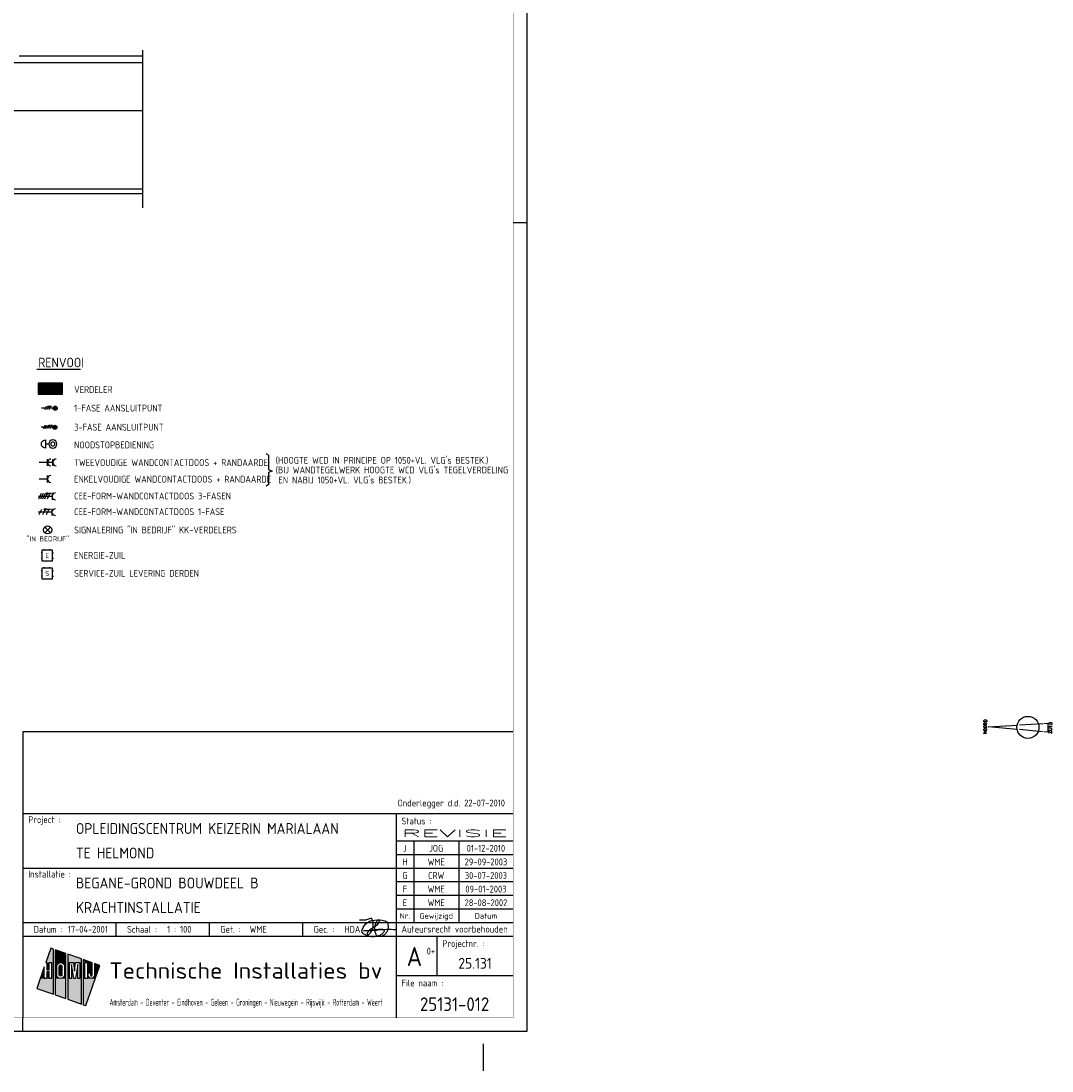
# Model space of a CAD drawing. Header units: millimetres. Extents: x 90707 to 259985, y -1262 to 84291.
# Tile 59 of 75: x 222141 to 259985, y -1262 to 37290. Entities that reach past the tile are written whole.
import ezdxf
from ezdxf.enums import TextEntityAlignment as Align

# ---------------------------------------------------------------- set-up
doc = ezdxf.new("R2010")
doc.units = ezdxf.units.MM
doc.header["$LTSCALE"] = 100
doc.layers.get('0').update_dxf_attribs({"linetype": 'CONTINUOUS'})
for name, color, linetype in [('00KAD025', 2, 'CONTINUOUS'), ('02-61-25-lijn025', 10, 'CONTINUOUS'), ('02-61-50-lijn050', 90, 'CONTINUOUS'), ('0B_ATTRIB', 2, 'CONTINUOUS'), ('AL$1----_ALGEMEEN', 7, 'CONTINUOUS'), ('AL$5----_NOORDPIJL', 7, 'CONTINUOUS'), ('BOUW', 8, 'CONTINUOUS'), ('EB6331--_ATTRIB', 2, 'CONTINUOUS'), ('EB6721--_ATTRIB', 2, 'CONTINUOUS'), ('EL62203-_KRACHT-WCD230', 3, 'CONTINUOUS'), ('EL62204-_KRACHT-ASP230', 3, 'CONTINUOUS'), ('EL62205-_KRACHT-KAST', 3, 'CONTINUOUS'), ('EL62208-_KRACHT-WCD400', 3, 'CONTINUOUS'), ('EL62209-_KRACHT-ASP400', 3, 'CONTINUOUS'), ('EL63103-_LICHT-WCD230V', 3, 'CONTINUOUS'), ('EL6331--_BELET230V', 3, 'CONTINUOUS'), ('EL6441--_DATACOM', 3, 'CONTINUOUS'), ('EL6721--_GEB-BEH-AUTO', 3, 'CONTINUOUS'), ('LIJN025', 10, 'CONTINUOUS'), ('LIJN050', 90, 'CONTINUOUS'), ('TEKST18', 10, 'CONTINUOUS'), ('TEKST25', 1, 'CONTINUOUS'), ('TEKST35', 50, 'CONTINUOUS'), ('TEKST50', 90, 'CONTINUOUS'), ('TEKST70', 130, 'CONTINUOUS'), ('VOLGNUMMER', 7, 'CONTINUOUS')]:
    doc.layers.add(name, color=color, linetype=linetype)
doc.styles.add('1_8', font='ISO', dxfattribs={"height": 1.8})
doc.styles.add('3_5', font='iso', dxfattribs={"height": 3.5})
doc.styles.add('HELV', font='ISO.SHX')
doc.styles.add('ISO', font='ISO.SHX')
doc.styles.add('MAATVOERING', font='iso.shx')
doc.styles.add('NORATT', font='isocp.shx')
doc.styles.add('ROMAND', font='romand')
doc.styles.get("Standard").update_dxf_attribs({"font": 'iso.shx'})

# ---------------------------------------------------------------- blocks, each defined once
blk = doc.blocks.new('PRHDA')
at = {"layer": '02-61-50-lijn050', "color": 50, "linetype": 'ByBlock', "flags": 128}
blk.add_lwpolyline([(-70, 246, 0.043806), (-705, 234, -0.031193), (-1253, 209), (-809, 257, 0.003454), (-595, 274, -0.231177), (-497, 236, -0.175519), (-494, 194, -0.153375), (-552, 106, -0.056813), (-651, 43, -0.100205), (-852, -8, -0.16296), (-1242, 100, -0.379529), (-1301, 251, -0.14016), (-1100, 518, -0.143334), (-940, 590, -0.06258), (-558, 601, -0.12688), (-385, 542, -0.169413), (-357, 496, -0.095564), (-353, 276, -0.080055), (-384, 187, -0.126486), (-523, 35, -0.214891), (-713, 6, -0.203106), (-762, 34, -0.121177), (-821, 172, -0.121604), (-801, 453, -0.010614), (-783, 511, -0.021915), (-760, 562, -0.15615), (-707, 606, -0.050224), (-686, 611, -0.295436), (-670, 603, -0.250173), (-667, 558, -0.167384), (-891, 324, 0.121525), (-1106, 142, 0.14194), (-1116, 115, 0.153562), (-1114, 98, 0.520832), (-1040, 81, 0.362036), (-958, 675, -0.145439), (-1391, 601)], format="xyb", dxfattribs=at)
blk = doc.blocks.new('A0-GE')
at = {"layer": 'LIJN025'}
for p, q in [((1495, 297), (1500, 297)), ((1315, 80), (1495, 80)), ((1452, 80), (1452, 5)), ((1452, 70), (1495, 70)), ((1458.5, 70), (1458.5, 40)), ((1475, 70), (1475, 40)), ((1452, 65), (1495, 65)), ((1315, 60), (1452, 60)), ((1452, 60), (1495, 60)), ((1452, 55), (1495, 55)), ((1452, 50), (1495, 50)), ((1452, 45), (1495, 45)), ((1315, 40), (1495, 40)), ((1349.25, 35), (1349.25, 40)), ((1383.5, 35), (1383.5, 40)), ((1417.75, 35), (1417.75, 40)), ((1315, 35), (1495, 35)), ((1467, 35), (1467, 20.5)), ((1325.28, 30.55), (1323.44, 25.28)), ((1326.23, 30.22), (1325.28, 30.55)), ((1326.23, 13.64), (1326.23, 30.22)), ((1330.81, 28.62), (1326.85, 30)), ((1326.85, 30), (1326.85, 13.42)), ((1330.81, 12.03), (1330.81, 28.62)), ((1336.53, 26.61), (1331.49, 28.38)), ((1331.49, 28.38), (1331.49, 11.8)), ((1322.88, 23.67), (1320.11, 15.78)), ((1322.88, 19.41), (1322.88, 23.67)), ((1323.44, 25.28), (1323.78, 25.28)), ((1323.78, 25.28), (1323.78, 22.62)), ((1324.68, 25.28), (1325.58, 25.28)), ((1324.68, 22.62), (1324.68, 25.28)), ((1325.58, 25.28), (1325.58, 19.41)), ((1327.51, 23.91), (1327.61, 24.43)), ((1327.51, 20.8), (1327.51, 23.91)), ((1327.61, 24.43), (1327.9, 24.86)), ((1327.9, 24.86), (1328.35, 25.18)), ((1328.35, 25.18), (1328.88, 25.28)), ((1328.39, 23.89), (1328.46, 24.14)), ((1328.39, 20.81), (1328.39, 23.89)), ((1328.46, 24.14), (1328.63, 24.32)), ((1328.63, 24.32), (1328.89, 24.39)), ((1328.88, 25.28), (1329.41, 25.18)), ((1328.89, 24.39), (1329.13, 24.32)), ((1329.13, 24.32), (1329.31, 24.14)), ((1329.31, 24.14), (1329.38, 23.89)), ((1329.38, 23.89), (1329.38, 20.81)), ((1329.41, 25.18), (1329.85, 24.88)), ((1329.85, 24.88), (1330.14, 24.45)), ((1330.14, 24.45), (1330.25, 23.91)), ((1330.25, 23.91), (1330.25, 20.8)), ((1332.1, 19.41), (1332.1, 25.28)), ((1332.1, 25.28), (1333.62, 25.28)), ((1333.72, 19.41), (1332.87, 24.56)), ((1332.87, 24.56), (1332.87, 19.41)), ((1333.62, 25.28), (1334, 22.14)), ((1334, 22.14), (1334.38, 25.28)), ((1335.15, 24.56), (1334.29, 19.41)), ((1334.38, 25.28), (1335.92, 25.28)), ((1335.15, 19.41), (1335.15, 24.56)), ((1335.92, 25.28), (1335.92, 19.41)), ((1336.53, 10.03), (1336.53, 26.61)), ((1340.46, 25.24), (1337.21, 26.37)), ((1337.21, 26.37), (1337.21, 9.79)), ((1337.81, 19.41), (1337.81, 25.28)), ((1337.81, 25.28), (1338.69, 25.28)), ((1338.14, 9.47), (1343.31, 24.24)), ((1338.69, 25.28), (1338.69, 19.41)), ((1340.46, 20.62), (1340.46, 25.24)), ((1343.31, 24.24), (1341.31, 24.94)), ((1341.31, 24.94), (1341.31, 20.61)), ((1323.78, 19.41), (1322.88, 19.41)), ((1323.78, 22.62), (1324.68, 22.62)), ((1324.68, 21.86), (1323.78, 21.86)), ((1323.78, 21.86), (1323.78, 19.41)), ((1324.68, 19.41), (1324.68, 21.86)), ((1325.58, 19.41), (1324.68, 19.41)), ((1327.61, 20.28), (1327.51, 20.8)), ((1327.91, 19.82), (1327.61, 20.28)), ((1328.37, 19.52), (1327.91, 19.82)), ((1328.91, 19.41), (1328.37, 19.52)), ((1328.45, 20.57), (1328.39, 20.81)), ((1328.64, 20.38), (1328.45, 20.57)), ((1328.89, 20.32), (1328.64, 20.38)), ((1329.14, 20.38), (1328.89, 20.32)), ((1329.43, 19.53), (1328.91, 19.41)), ((1329.32, 20.56), (1329.14, 20.38)), ((1329.38, 20.81), (1329.32, 20.56)), ((1329.86, 19.83), (1329.43, 19.53)), ((1330.15, 20.26), (1329.86, 19.83)), ((1330.25, 20.8), (1330.15, 20.26)), ((1332.87, 19.41), (1332.1, 19.41)), ((1334.29, 19.41), (1333.72, 19.41)), ((1335.92, 19.41), (1335.15, 19.41)), ((1338.69, 19.41), (1337.81, 19.41)), ((1339.02, 20.61), (1339.02, 21.54)), ((1339.02, 21.54), (1339.88, 21.54)), ((1339.09, 20.16), (1339.02, 20.61)), ((1339.34, 19.76), (1339.09, 20.16)), ((1339.7, 19.5), (1339.34, 19.76)), ((1340.16, 19.41), (1339.7, 19.5)), ((1339.88, 21.54), (1339.88, 20.62)), ((1339.88, 20.62), (1339.97, 20.41)), ((1339.97, 20.41), (1340.17, 20.33)), ((1340.61, 19.5), (1340.16, 19.41)), ((1340.17, 20.33), (1340.37, 20.41)), ((1340.37, 20.41), (1340.46, 20.62)), ((1340.99, 19.77), (1340.61, 19.5)), ((1341.24, 20.17), (1340.99, 19.77)), ((1341.31, 20.61), (1341.24, 20.17)), ((1452, 20.5), (1495, 20.5)), ((1320.11, 15.78), (1326.23, 13.64)), ((1326.85, 13.42), (1330.81, 12.03)), ((1331.49, 11.8), (1336.53, 10.03)), ((1337.21, 9.79), (1338.14, 9.47)), ((1315, 0), (1315, 5))]:
    blk.add_line(p, q, dxfattribs=at)
blk.add_lwpolyline([(1500, 841), (1500, 0), (0, 0), (0, 841)], close=True, dxfattribs=at)
for points in [[(1323.44, 25.28), (1325.28, 30.55), (1326.23, 25.28), (1326.23, 30.22)], [(1326.85, 25.28), (1326.85, 30), (1330.81, 25.28), (1330.81, 28.62)], [(1331.49, 25.28), (1331.49, 28.38), (1336.53, 25.28), (1336.53, 26.61)], [(1321.39, 19.41), (1322.88, 23.67), (1322.88, 19.41), (1322.88, 23.67)], [(1323.78, 22.62), (1323.78, 25.28), (1324.68, 22.62), (1324.68, 25.28)], [(1325.58, 19.41), (1325.58, 25.28), (1326.23, 19.41), (1326.23, 25.28)], [(1326.85, 23.91), (1326.85, 25.28), (1327.51, 23.91), (1327.61, 24.43)], [(1327.61, 24.43), (1326.85, 25.28), (1327.9, 24.86), (1326.85, 25.28)], [(1327.9, 24.86), (1326.85, 25.28), (1328.35, 25.18), (1326.85, 25.28)], [(1328.35, 25.18), (1326.85, 25.28), (1328.88, 25.28), (1326.85, 25.28)], [(1326.85, 20.8), (1326.85, 23.91), (1327.51, 20.8), (1327.51, 23.91)], [(1328.39, 23.89), (1328.46, 24.14), (1329.38, 23.89), (1329.31, 24.14)], [(1328.39, 20.81), (1328.39, 23.89), (1329.38, 20.81), (1329.38, 23.89)], [(1328.46, 24.14), (1328.63, 24.32), (1329.31, 24.14), (1329.13, 24.32)], [(1328.63, 24.32), (1328.89, 24.39), (1329.13, 24.32), (1328.89, 24.39)], [(1329.41, 25.18), (1328.88, 25.28), (1329.41, 25.18), (1330.81, 25.28)], [(1329.85, 24.88), (1329.41, 25.18), (1329.85, 24.88), (1330.81, 25.28)], [(1330.14, 24.45), (1329.85, 24.88), (1330.14, 24.45), (1330.81, 25.28)], [(1330.25, 23.91), (1330.14, 24.45), (1330.81, 23.91), (1330.81, 25.28)], [(1330.25, 20.8), (1330.25, 23.91), (1330.81, 20.8), (1330.81, 23.91)], [(1331.49, 19.41), (1331.49, 25.28), (1332.1, 19.41), (1332.1, 25.28)], [(1332.87, 19.41), (1332.87, 24.56), (1333.72, 19.41), (1332.87, 24.56)], [(1334, 22.14), (1333.62, 25.28), (1334, 22.14), (1334.38, 25.28)], [(1334.29, 19.41), (1335.15, 24.56), (1335.15, 19.41), (1335.15, 24.56)], [(1335.92, 19.41), (1335.92, 25.28), (1336.53, 19.41), (1336.53, 25.28)], [(1337.21, 19.41), (1337.21, 26.37), (1337.81, 19.41), (1337.81, 25.28)], [(1337.81, 25.28), (1337.21, 26.37), (1338.69, 25.28), (1337.21, 26.37)], [(1338.69, 25.28), (1337.21, 26.37), (1340.46, 25.24), (1337.21, 26.37)], [(1338.69, 25.24), (1338.69, 25.28), (1340.46, 25.24)], [(1338.69, 21.54), (1338.69, 25.24), (1340.46, 21.54), (1340.46, 25.24)], [(1341.31, 20.61), (1341.31, 24.94), (1342.04, 20.61), (1343.31, 24.24)], [(1320.11, 15.78), (1321.39, 19.41), (1326.23, 13.64), (1326.23, 19.41)], [(1323.78, 19.41), (1323.78, 21.86), (1324.68, 19.41), (1324.68, 21.86)], [(1326.85, 19.41), (1326.85, 20.8), (1326.85, 19.41), (1327.51, 20.8)], [(1326.85, 19.41), (1327.51, 20.8), (1326.85, 19.41), (1327.61, 20.28)], [(1326.85, 19.41), (1327.61, 20.28), (1326.85, 19.41), (1327.91, 19.82)], [(1326.85, 19.41), (1327.91, 19.82), (1326.85, 19.41), (1328.37, 19.52)], [(1326.85, 19.41), (1328.37, 19.52), (1326.85, 19.41), (1328.91, 19.41)], [(1326.85, 13.42), (1326.85, 19.41), (1330.81, 12.03), (1330.81, 19.41)], [(1328.45, 20.57), (1328.39, 20.81), (1329.32, 20.56), (1329.38, 20.81)], [(1328.64, 20.38), (1328.45, 20.57), (1329.14, 20.38), (1329.32, 20.56)], [(1328.89, 20.32), (1328.64, 20.38), (1328.89, 20.32), (1329.14, 20.38)], [(1328.91, 19.41), (1329.43, 19.53), (1328.91, 19.41), (1330.81, 19.41)], [(1329.43, 19.53), (1329.86, 19.83), (1329.43, 19.53), (1330.81, 19.41)], [(1329.86, 19.83), (1330.15, 20.26), (1329.86, 19.83), (1330.81, 19.41)], [(1330.81, 19.41), (1330.15, 20.26), (1330.81, 20.8), (1330.25, 20.8)], [(1331.49, 11.8), (1331.49, 19.41), (1336.53, 10.03), (1336.53, 19.41)], [(1337.21, 9.79), (1337.21, 19.41), (1338.14, 9.47), (1341.62, 19.41)], [(1338.69, 19.41), (1338.69, 21.54), (1339.02, 20.61), (1339.02, 21.54)], [(1338.69, 19.41), (1339.02, 20.61), (1338.69, 19.41), (1339.09, 20.16)], [(1338.69, 19.41), (1339.09, 20.16), (1338.69, 19.41), (1339.34, 19.76)], [(1338.69, 19.41), (1339.34, 19.76), (1338.69, 19.41), (1339.7, 19.5)], [(1338.69, 19.41), (1339.7, 19.5), (1338.69, 19.41), (1340.16, 19.41)], [(1339.02, 20.61), (1339.02, 21.54), (1339.09, 20.16), (1339.02, 20.61)], [(1339.88, 20.62), (1339.88, 21.54), (1339.97, 20.41), (1339.88, 21.54)], [(1339.97, 20.41), (1339.88, 21.54), (1340.17, 20.33), (1339.88, 21.54)], [(1340.17, 20.33), (1339.88, 21.54), (1340.37, 20.41), (1339.88, 21.54)], [(1340.37, 20.41), (1339.88, 21.54), (1340.46, 20.62), (1339.88, 21.54)], [(1340.46, 20.62), (1339.88, 21.54), (1340.46, 20.62), (1340.46, 21.54)], [(1340.16, 19.41), (1341.62, 19.41), (1340.61, 19.5), (1341.62, 19.41)], [(1341.62, 19.41), (1340.61, 19.5), (1341.62, 19.41), (1340.99, 19.77)], [(1341.62, 19.41), (1340.99, 19.77), (1342.04, 20.61), (1341.24, 20.17)], [(1341.24, 20.17), (1341.31, 20.61), (1341.24, 20.17), (1342.04, 20.61)]]:
    blk.add_solid(points, dxfattribs=at)
at = {"layer": 'LIJN050'}
for p, q in [((1495, 110), (1315, 110)), ((1315, 110), (1315, 5))]:
    blk.add_line(p, q, dxfattribs=at)
at = {"layer": 'LIJN050', "const_width": 0.2}
blk.add_lwpolyline([(1495, 836), (25, 836), (25, 5), (1495, 5)], close=True, dxfattribs=at)
at = {"layer": 'TEKST18', "style": 'ISO'}
for s, p in [('Nr.', (1455.25, 41.43)), ('Gewijzigd', (1466.75, 41.43)), ('Datum', (1485, 41.43))]:
    blk.add_text(s, height=2, dxfattribs=at).set_placement(p, align=Align.CENTER)
at = {"layer": 'TEKST18', "style": 'ISO', "width": 0.67468}
blk.add_text('Amsterdam - Deventer - Eindhoven - Geleen - Groningen - Nieuwegein - Rijswijk - Rotterdam - Weert', height=2.5, dxfattribs=at).set_placement((1346.88, 9.47), (1447, 9.47), align=Align.FIT)
at = {"layer": 'TEKST25', "style": 'ISO'}
for s, p in [('Project :', (1317, 76.5)), ('Status :', (1454, 76)), ('Installatie :', (1317, 56.5)), ('Datum :', (1319, 36.25)), ('Schaal :', (1353.25, 36.25)), ('Get. :', (1387.5, 36.25)), ('Gec. :', (1421.75, 36.25)), ('Projectnr. :', (1469, 31)), ('File naam :', (1454, 16.5))]:
    blk.add_text(s, height=2.5, dxfattribs=at).set_placement(p)
at = {"layer": 'TEKST25', "style": 'ISO', "width": 1.015814}
blk.add_text('Auteursrecht voorbehouden', height=2.5, dxfattribs=at).set_placement((1454, 36.3), (1493, 36.3), align=Align.FIT)
at = {"layer": 'TEKST25', "style": 'ROMAND', "width": 2.899115}
blk.add_attdef('STATUS', text='', height=2.5, dxfattribs=at).set_placement((1454, 71.5), (1493, 71.5), align=Align.FIT)
at = {"layer": 'TEKST25', "style": 'ISO'}
for tag, p in [('E', (1455.25, 66)), ('NAAM-E', (1466.75, 66)), ('DATUM-E', (1485, 66)), ('D', (1455.25, 61)), ('NAAM-D', (1466.75, 61)), ('DATUM-D', (1485, 61)), ('C', (1455.25, 56)), ('NAAM-C', (1466.75, 56)), ('DATUM-C', (1485, 56)), ('B', (1455.25, 51)), ('NAAM-B', (1466.75, 51)), ('DATUM-B', (1485, 51)), ('A', (1455.25, 46)), ('NAAM-A', (1466.75, 46)), ('DATUM-A', (1485, 46))]:
    blk.add_attdef(tag, text='', height=2.5, dxfattribs=at).set_placement(p, align=Align.CENTER)
for tag, p in [('DATUM', (1332.75, 36.25)), ('SCHAAL', (1368, 36.25)), ('GETEKEND', (1398.25, 36.25)), ('GECONTOL.', (1433, 36.25)), ('FORMAAT', (1463.25, 28.25))]:
    blk.add_attdef(tag, p, '', height=2.5, dxfattribs=at)
at = {"layer": 'TEKST35', "style": 'ISO'}
for tag, p in [('PROJECT', (1334.5, 72.5)), ('PLAATS', (1334.5, 63.5)), ('INSTALLATIE-REGEL1', (1334.5, 52.5)), ('INSTALLATIE-REGEL2', (1334.5, 43.5))]:
    blk.add_attdef(tag, p, '', height=4, dxfattribs=at)
blk.add_attdef('PROJ.NR.', text='', height=4, dxfattribs=at).set_placement((1481, 23), align=Align.CENTER)
at = {"layer": 'TEKST50', "style": 'HELV', "width": 1.169753}
blk.add_text('Technische Installaties bv', height=6, dxfattribs=at).set_placement((1346.72, 19.36), (1446.99, 19.36), align=Align.FIT)
at = {"layer": 'TEKST50', "style": 'ISO'}
blk.add_attdef('FILE-NAAM', text='', height=5, dxfattribs=at).set_placement((1473.5, 7.5), align=Align.CENTER)
at = {"layer": 'TEKST70', "style": 'HELV'}
blk.add_text('A', height=7, dxfattribs=at).set_placement((1458.75, 24), align=Align.CENTER)
blk = doc.blocks.new('ES2X2')
at = {"color": 1}
for p, q in [((-0.72, -0.21), (-0.72, 0.11)), ((-0.64, -0.25), (-0.64, 0.15)), ((-0.6, 1.15), (-0.6, 0.35)), ((-0.6, 0.75), (0.6, 0.15)), ((-0.56, -0.25), (-0.56, 0.15)), ((-0.48, -0.21), (-0.48, 0.11)), ((-0.6, -0.05), (0.6, -0.65)), ((-0.6, -0.85), (0.6, -1.45)), ((-0.6, -1.25), (0.6, -1.85)), ((-0.6, -1.65), (0.6, -2.25))]:
    blk.add_line(p, q, dxfattribs=at)
for p, q in [((-0.45, 1.4), (-0.45, 2.6)), ((-0.15, 1.27), (-0.15, 2.73)), ((0, 1.25), (0, -3)), ((0.15, 1.27), (0.15, 2.73)), ((0.45, 1.4), (0.45, 2.6))]:
    blk.add_line(p, q)
blk.add_circle((-0.6, -0.05), 0.2, dxfattribs=at)
blk.add_circle((0, 2), 0.75)
at = {"style": '1_8'}
for tag, flags, p in [('VERMOGEN', 9, (-2.5, 4.5)), ('GROEP', 8, (0, 4.5)), ('SCHAK', 8, (2.5, 4.5)), ('KAST', 9, (7, 4.5)), ('DOEL', 8, (-2.5, 1))]:
    blk.add_attdef(tag, text='', height=1.8, rotation=90, dxfattribs=dict(at, flags=flags)).set_placement(p, align=Align.MIDDLE_LEFT)
at = {"style": '1_8', "flags": 8}
blk.add_attdef('TAL', text='', height=1.8, rotation=90, dxfattribs=at).set_placement((2.5, 4.5), align=Align.MIDDLE_CENTER)
at = {"style": '1_8', "flags": 9}
blk.add_attdef('M_CODE', text='', height=1.8, dxfattribs=at).set_placement((0, 0), align=Align.MIDDLE_CENTER)
blk = doc.blocks.new('ES1116A2')
at = {"ltscale": 0.5}
for p, q in [((-1.5, 0.75), (-1.75, 0.75)), ((-0.75, 1.5), (-0.75, 1.75)), ((0.75, 1.5), (0.75, 1.75)), ((1.5, 0.75), (1.75, 0.75)), ((-1.5, -0.75), (-1.75, -0.75)), ((-0.75, -1.5), (-0.75, -1.75)), ((0.75, -1.5), (0.75, -1.75)), ((1.5, -0.75), (1.75, -0.75))]:
    blk.add_line(p, q, dxfattribs=at)
blk.add_lwpolyline([(-1.5, -1.5), (1.5, -1.5), (1.5, 1.5), (-1.5, 1.5)], close=True)
at = {"ltscale": 0.5, "style": '1_8'}
for tag, flags, p in [('VERMOGEN', 9, (-2.5, 3.5)), ('GROEP', 8, (0, 3.5)), ('SCHAK', 8, (2.5, 3.5)), ('KAST', 9, (7, 3.5)), ('DOEL', 8, (-2.5, 0))]:
    blk.add_attdef(tag, text='', height=1.8, rotation=90, dxfattribs=dict(at, flags=flags)).set_placement(p, align=Align.MIDDLE_LEFT)
for tag, flags, p in [('GELIJK', 9, (5, 3.5)), ('TAL', 8, (2.5, 3.5))]:
    blk.add_attdef(tag, text='', height=1.8, rotation=90, dxfattribs=dict(at, flags=flags)).set_placement(p, align=Align.MIDDLE_CENTER)
at = {"ltscale": 0.5, "style": '1_8', "flags": 8}
for tag, p in [('NUMMER', (0, 3)), ('CODE', (0, 0))]:
    blk.add_attdef(tag, text='', height=1.8, dxfattribs=at).set_placement(p, align=Align.MIDDLE)
at = {"ltscale": 0.5, "style": '1_8', "flags": 9}
blk.add_attdef('M_CODE', text='', height=1.8, dxfattribs=at).set_placement((0, 0), align=Align.MIDDLE_CENTER)
blk = doc.blocks.new('ES081001')
for p, q in [((1.06, -1.06), (-1.06, 1.06)), ((-1.06, -1.06), (1.06, 1.06))]:
    blk.add_line(p, q)
blk.add_circle((0, 0), 1.5)
at = {"color": 2, "style": '1_8', "flags": 8}
for tag, p in [('NUMMER', (0, 5.5)), ('CODE', (0, 3))]:
    blk.add_attdef(tag, text='', height=1.8, dxfattribs=at).set_placement(p, align=Align.MIDDLE)
at = {"style": '1_8', "flags": 8}
blk.add_attdef('M_CODE', text='', height=1.8, dxfattribs=at).set_placement((0, 0), align=Align.MIDDLE_CENTER)
blk = doc.blocks.new('ES2W2A')
at = {"color": 0, "ltscale": 0.5}
for p, q in [((-1.25, 2), (1.25, 2)), ((0, 2), (0, -3))]:
    blk.add_line(p, q, dxfattribs=at)
at = {"color": 1, "ltscale": 0.5}
for p, q in [((-1, 1.5), (-1, 0.17)), ((-1, 0.83), (1, -0.17)), ((-1.2, -0.77), (-1.2, -0.23)), ((-1.07, -0.83), (-1.07, -0.17)), ((-1, -0.5), (1, -1.5)), ((-1, -1.83), (1, -2.83)), ((-0.93, -0.83), (-0.93, -0.17)), ((-0.8, -0.77), (-0.8, -0.23))]:
    blk.add_line(p, q, dxfattribs=at)
blk.add_circle((-1, -0.5), 0.333, dxfattribs=at)
at = {"color": 0, "ltscale": 0.5}
blk.add_arc((0, 3.25), 1.25, 180, 0, dxfattribs=at)
at = {"ltscale": 0.5, "style": '1_8'}
for tag, flags, p in [('VERMOGEN', 9, (-2.5, 6.25)), ('GROEP', 8, (0, 4.25)), ('SCHAK', 8, (2.5, 6.25)), ('TAL', 8, (2.5, 6.25)), ('GELIJK', 9, (5, 5)), ('KAST', 9, (7, 6.25))]:
    blk.add_attdef(tag, text='', height=1.8, rotation=90, dxfattribs=dict(at, flags=flags)).set_placement(p, align=Align.MIDDLE_CENTER)
at = {"ltscale": 0.5, "style": '1_8', "flags": 8}
blk.add_attdef('DOEL', text='', height=1.8, rotation=90, dxfattribs=at).set_placement((-2.5, 2.75), align=Align.MIDDLE_LEFT)
at = {"ltscale": 0.5, "style": '1_8', "flags": 9}
blk.add_attdef('M_CODE', text='', height=1.8, dxfattribs=at).set_placement((0, 0), align=Align.MIDDLE_CENTER)
blk = doc.blocks.new('ES3W1A')
at = {"ltscale": 0.5}
for p, q in [((1.25, 0), (-1.25, 0)), ((0, 0), (0, -3))]:
    blk.add_line(p, q, dxfattribs=at)
for p, q in [((1.25, 0), (-1.25, 0)), ((0, 0), (0, -3))]:
    blk.add_line(p, q)
blk.add_arc((0, 1.25), 1.25, 180, 0, dxfattribs=at)
blk.add_arc((0, 1.25), 1.25, 180, 0)
at = {"ltscale": 0.5, "style": 'NORATT'}
for tag, flags, p in [('VERMOGEN', 9, (-2.5, 3)), ('GROEP', 8, (0, 3)), ('SCHAK', 8, (2.5, 3)), ('TAL', 8, (2.5, 3)), ('GELIJK', 9, (5, 3)), ('KAST', 9, (7, 3))]:
    blk.add_attdef(tag, text='', height=1.8, rotation=90, dxfattribs=dict(at, flags=flags)).set_placement(p, align=Align.MIDDLE_CENTER)
at = {"style": '1_8'}
for tag, flags, p in [('VERMOGEN', 9, (-2.5, 3)), ('GROEP', 8, (0, 3)), ('SCHAK', 8, (2.5, 3)), ('TAL', 8, (2.5, 3)), ('GELIJK', 9, (5, 3)), ('KAST', 9, (7, 3))]:
    blk.add_attdef(tag, text='', height=1.8, rotation=90, dxfattribs=dict(at, flags=flags)).set_placement(p, align=Align.MIDDLE_CENTER)
at = {"ltscale": 0.5, "style": 'NORATT', "width": 0.7, "flags": 8}
blk.add_attdef('DOEL', text='', height=1.8, rotation=90, dxfattribs=at).set_placement((-2.5, 3), align=Align.MIDDLE_LEFT)
at = {"style": '1_8', "width": 0.7, "flags": 8}
blk.add_attdef('DOEL', text='', height=1.8, rotation=90, dxfattribs=at).set_placement((-2.5, 3), align=Align.MIDDLE_LEFT)
at = {"ltscale": 0.5, "style": 'NORATT', "flags": 9}
blk.add_attdef('M_CODE', text='', height=1.8, dxfattribs=at).set_placement((0, 0), align=Align.MIDDLE_CENTER)
at = {"style": '1_8', "flags": 9}
blk.add_attdef('M_CODE', text='', height=1.8, dxfattribs=at).set_placement((0, 0), align=Align.MIDDLE_CENTER)
blk = doc.blocks.new('ES111454')
for p, q in [((-1.51, 2.61), (1.49, 2.61)), ((-0.01, 2.61), (-0.01, 1.44))]:
    blk.add_line(p, q)
for radius in [1.5, 0.75]:
    blk.add_circle((0.01, -0.08), radius)
blk.add_arc((-0.01, 2.64), 1.5, 358.854, 181.146)
at = {"style": '1_8'}
for tag, flags, p in [('NUMMER', 8, (0.01, 5.42)), ('CODE', 8, (0.01, 2.92)), ('M_CODE', 9, (0.01, -0.08))]:
    blk.add_attdef(tag, text='', height=2, dxfattribs=dict(at, flags=flags)).set_placement(p, align=Align.MIDDLE)
blk = doc.blocks.new('ES3X2')
at = {"color": 210}
for p, q in [((-0.6, 0.65), (-0.6, -0.15)), ((-0.6, 0.25), (0.6, -0.35)), ((-0.72, -0.71), (-0.72, -0.39)), ((-0.64, -0.75), (-0.64, -0.35)), ((-0.6, -0.55), (0.6, -1.15)), ((-0.6, -1.35), (0.6, -1.95)), ((-0.56, -0.75), (-0.56, -0.35)), ((-0.48, -0.71), (-0.48, -0.39))]:
    blk.add_line(p, q, dxfattribs=at)
for p, q in [((-0.45, 1.4), (-0.45, 2.6)), ((-0.15, 1.27), (-0.15, 2.73)), ((0, 1.25), (0, -3)), ((0.15, 1.27), (0.15, 2.73)), ((0.45, 1.4), (0.45, 2.6))]:
    blk.add_line(p, q)
blk.add_circle((0, 2), 0.75)
blk.add_circle((-0.6, -0.55), 0.2, dxfattribs=at)
at = {"style": '1_8'}
for tag, flags, p in [('VERMOGEN', 9, (-2.5, 4.5)), ('GROEP', 8, (0, 4.5)), ('SCHAK', 8, (2.5, 4.5)), ('KAST', 9, (7, 4.5)), ('DOEL', 8, (-2.5, 1))]:
    blk.add_attdef(tag, text='', height=1.8, rotation=90, dxfattribs=dict(at, flags=flags)).set_placement(p, align=Align.MIDDLE_LEFT)
at = {"style": '1_8', "flags": 8}
blk.add_attdef('TAL', text='', height=1.8, rotation=90, dxfattribs=at).set_placement((2.5, 4.5), align=Align.MIDDLE_CENTER)
at = {"style": '1_8', "flags": 9}
blk.add_attdef('M_CODE', text='', height=1.8, dxfattribs=at).set_placement((0, 0), align=Align.MIDDLE_CENTER)
blk = doc.blocks.new('ES111261')
for p, q in [((-5, 1.75), (5, 1.75)), ((-5, 1.5), (5, 1.5)), ((-5, 1.25), (5, 1.25)), ((-5, 1), (5, 1)), ((-5, 0.75), (5, 0.75)), ((-5, 0.5), (5, 0.5)), ((-5, 0.25), (5, 0.25)), ((-5, 0), (5, 0)), ((-5, -0.25), (5, -0.25)), ((-5, -0.5), (5, -0.5)), ((-5, -0.75), (5, -0.75)), ((-5, -1), (5, -1)), ((-5, -1.25), (5, -1.25)), ((-5, -1.5), (5, -1.5)), ((-5, -1.75), (5, -1.75)), ((-5, -2), (5, -2))]:
    blk.add_line(p, q)
blk.add_lwpolyline([(-5, -2), (5, -2), (5, 2), (-5, 2)], close=True)
for tag, height, style, flags, p in [('GROEPI', 1.8, '1_8', 9, (0, 9.5)), ('GROEP', 1.8, '1_8', 8, (0, 7.5)), ('CODE', 3.5, '3_5', 8, (0, 4.5)), ('M_CODE', 1.8, '1_8', 9, (0, 0)), ('KAST', 1.8, '1_8', 9, (0, -3.5)), ('VERMOGEN', 1.8, '1_8', 9, (0, -5.5)), ('DOEL', 1.8, '1_8', 9, (0, -7.5)), ('VERMOGENI', 1.8, '1_8', 9, (0, -9.5)), ('DOELI', 1.8, '1_8', 9, (0, -11.5))]:
    blk.add_attdef(tag, text='', height=height, dxfattribs=dict(style=style, flags=flags)).set_placement(p, align=Align.MIDDLE_CENTER)
at = {"style": '1_8', "flags": 9}
blk.add_attdef('RUIMTE', text='', height=1.8, dxfattribs=at).set_placement((0, -9.5), align=Align.MIDDLE)
blk = doc.blocks.new('ES2W4A')
at = {"color": 0, "ltscale": 0.5}
for p, q in [((-1.25, 2), (1.25, 2)), ((0, 2), (0, -3))]:
    blk.add_line(p, q, dxfattribs=at)
at = {"color": 0}
for p, q in [((-1.25, 2), (1.25, 2)), ((0, 2), (0, -3))]:
    blk.add_line(p, q, dxfattribs=at)
at = {"color": 1, "ltscale": 0.5}
for p, q in [((-1.2, -0.02), (-1.2, 0.52)), ((-1.07, -0.08), (-1.07, 0.58)), ((-1, 1.75), (-1, 0.75)), ((-1, 1.25), (1, 0.25)), ((-1, 0.25), (1, -0.75)), ((-0.93, -0.08), (-0.93, 0.58)), ((-0.8, -0.02), (-0.8, 0.52)), ((-1, -0.5), (1, -1.5)), ((-1, -1.25), (1, -2.25)), ((-1, -2), (1, -3))]:
    blk.add_line(p, q, dxfattribs=at)
at = {"color": 1}
for p, q in [((-1.2, -0.02), (-1.2, 0.52)), ((-1.07, -0.08), (-1.07, 0.58)), ((-1, 1.75), (-1, 0.75)), ((-1, 1.25), (1, 0.25)), ((-1, 0.25), (1, -0.75)), ((-0.93, -0.08), (-0.93, 0.58)), ((-0.8, -0.02), (-0.8, 0.52)), ((-1, -0.5), (1, -1.5)), ((-1, -1.25), (1, -2.25)), ((-1, -2), (1, -3))]:
    blk.add_line(p, q, dxfattribs=at)
at = {"color": 1, "ltscale": 0.5}
blk.add_circle((-1, 0.25), 0.333, dxfattribs=at)
at = {"color": 1}
blk.add_circle((-1, 0.25), 0.333, dxfattribs=at)
at = {"color": 0, "ltscale": 0.5}
blk.add_arc((0, 3.25), 1.25, 180, 0, dxfattribs=at)
at = {"color": 0}
blk.add_arc((0, 3.25), 1.25, 180, 0, dxfattribs=at)
at = {"ltscale": 0.5, "style": 'NORATT'}
for tag, flags, p in [('VERMOGEN', 9, (-3.75, 4.25)), ('GROEP', 8, (1.25, 4.25)), ('TAL', 8, (-3.75, 4.25)), ('DOEL', 8, (-1.25, 4.25)), ('KAST', 9, (3.75, 4.25))]:
    blk.add_attdef(tag, text='', height=1.8, rotation=90, dxfattribs=dict(at, flags=flags)).set_placement(p, align=Align.MIDDLE_LEFT)
at = {"style": '1_8'}
for tag, flags, p in [('VERMOGEN', 9, (-3.75, 4.25)), ('GROEP', 8, (1.25, 4.25)), ('TAL', 8, (-3.75, 4.25)), ('DOEL', 8, (-1.25, 4.25)), ('KAST', 9, (3.75, 4.25))]:
    blk.add_attdef(tag, text='', height=1.8, rotation=90, dxfattribs=dict(at, flags=flags)).set_placement(p, align=Align.MIDDLE_LEFT)
at = {"color": 0, "ltscale": 0.5, "style": 'NORATT', "width": 0.7, "flags": 8}
blk.add_attdef('SCHAK', text='', height=1.8, rotation=90, dxfattribs=at).set_placement((3.75, 4.25), align=Align.MIDDLE_LEFT)
at = {"color": 0, "style": '1_8', "width": 0.7, "flags": 8}
blk.add_attdef('SCHAK', text='', height=1.8, rotation=90, dxfattribs=at).set_placement((3.75, 4.25), align=Align.MIDDLE_LEFT)
at = {"ltscale": 0.5, "style": 'NORATT', "flags": 9}
blk.add_attdef('GELIJK', text='', height=1.8, rotation=90, dxfattribs=at).set_placement((5, 5), align=Align.MIDDLE_CENTER)
at = {"style": '1_8', "flags": 9}
blk.add_attdef('GELIJK', text='', height=1.8, rotation=90, dxfattribs=at).set_placement((5, 5), align=Align.MIDDLE_CENTER)
at = {"ltscale": 0.5, "style": 'NORATT', "flags": 9}
blk.add_attdef('M_CODE', text='', height=1.8, dxfattribs=at).set_placement((0, 0), align=Align.MIDDLE_CENTER)
at = {"style": '1_8', "flags": 9}
blk.add_attdef('M_CODE', text='', height=1.8, dxfattribs=at).set_placement((0, 0), align=Align.MIDDLE_CENTER)
blk = doc.blocks.new('ES3W2A')
for p, q in [((1.25, 2), (-1.25, 2)), ((1.25, 0), (-1.25, 0)), ((0, 2), (0, -3))]:
    blk.add_line(p, q)
for centre in [(0, 3.25), (0, 1.25)]:
    blk.add_arc(centre, 1.25, 180, 0)
at = {"style": '1_8'}
for tag, flags, p in [('VERMOGEN', 9, (-2.5, 5)), ('GROEP', 8, (0, 5)), ('SCHAK', 8, (2.5, 5)), ('GELIJK', 9, (5, 5)), ('KAST', 9, (7, 5)), ('TAL', 8, (2.5, 5))]:
    blk.add_attdef(tag, text='', height=1.8, rotation=90, dxfattribs=dict(at, flags=flags)).set_placement(p, align=Align.MIDDLE_CENTER)
at = {"style": '1_8', "width": 0.7, "flags": 8}
blk.add_attdef('DOEL', text='', height=1.8, rotation=90, dxfattribs=at).set_placement((-2.5, 5), align=Align.MIDDLE_LEFT)
at = {"style": '1_8', "flags": 9}
blk.add_attdef('M_CODE', text='', height=1.8, dxfattribs=at).set_placement((0, 0), align=Align.MIDDLE_CENTER)
blk = doc.blocks.new('OPMHOOGTEWCD')
at = {"layer": 'LIJN025'}
for p, q in [((7919, 269, -1050), (7832, 321, -1050)), ((7919, 269, -1050), (7919, -259, -1050)), ((7919, -259, -1050), (8047, -317, -1050)), ((8047, -317, -1050), (7919, -375, -1050)), ((7919, -375, -1050), (7919, -817, -1050)), ((7919, -817, -1050), (7832, -869, -1050))]:
    blk.add_line(p, q, dxfattribs=at)
at = {"layer": 'TEKST25'}
for s, p in [("(HOOGTE WCD IN PRINCIPE OP 1050+VL. VLG's BESTEK.)", (8179, -47, -1050)), ("(BIJ WANDTEGELWERK HOOGTE WCD VLG's TEGELVERDELING ", (8179, -404, -1050)), ("EN NABIJ 1050+VL. VLG's BESTEK.)", (8281, -773, -1050))]:
    blk.add_text(s, height=250, dxfattribs=at).set_placement(p)
blk = doc.blocks.new('RENVKRROC')
at = {"layer": 'LIJN025'}
blk.add_line((514, 13313), (2115, 13313), dxfattribs=at)
at = {"layer": 'EL62203-_KRACHT-WCD230', "xscale": 100, "yscale": 100, "zscale": 100, "rotation": 270}
blk.add_blockref('ES3W2A', (904, 9892, 1050), dxfattribs=at)
at = {"layer": 'EL62204-_KRACHT-ASP230', "xscale": 100, "yscale": 100, "zscale": 100, "rotation": 270}
blk.add_blockref('ES3X2', (987, 11882), dxfattribs=at)
at = {"layer": 'EL62205-_KRACHT-KAST', "xscale": 90, "yscale": 100, "zscale": 100}
blk.add_blockref('ES111261', (1013, 12599), dxfattribs=at)
at = {"layer": 'EL62208-_KRACHT-WCD400', "xscale": 100, "yscale": 100, "zscale": 100, "rotation": 270}
blk.add_blockref('ES2W4A', (872, 8646, 1050), dxfattribs=at)
at = {"layer": 'EL62209-_KRACHT-ASP400', "xscale": 100, "yscale": 100, "zscale": 100, "rotation": 270}
blk.add_blockref('ES2X2', (976, 11182), dxfattribs=at)
at = {"layer": 'EL63103-_LICHT-WCD230V', "xscale": 100, "yscale": 100, "zscale": 100, "rotation": 270}
for name, p in [('ES3W1A', (903, 9282)), ('ES2W2A', (870, 8066))]:
    blk.add_blockref(name, p, dxfattribs=at)
at = {"layer": 'EL6331--_BELET230V'}
ref = blk.add_blockref('ES081001', (910, 7414), dxfattribs=dict(at, xscale=100, yscale=100, zscale=100))
ref.add_attrib('CODE', '"IN BEDRIJF"', dxfattribs={"layer": 'EB6331--_ATTRIB', "color": 1, "height": 180, "style": '1_8', "flags": 8}).set_placement((918, 7103), align=Align.MIDDLE)
at = {"layer": 'EL6441--_DATACOM', "color": 3, "xscale": -100, "yscale": 100, "zscale": 100, "rotation": 90}
blk.add_blockref('ES111454', (1095, 10567), dxfattribs=at)
at = {"layer": 'EL6721--_GEB-BEH-AUTO'}
ref = blk.add_blockref('ES1116A2', (899, 6476), dxfattribs=dict(at, xscale=130, yscale=130, zscale=130))
ref.add_attrib('CODE', 'E', dxfattribs={"layer": 'EB6721--_ATTRIB', "color": 1, "height": 180, "style": '1_8', "flags": 8}).set_placement((899, 6476), align=Align.MIDDLE)
ref = blk.add_blockref('ES1116A2', (899, 5815), dxfattribs=dict(at, xscale=130, yscale=130, zscale=130))
ref.add_attrib('CODE', 'S', dxfattribs={"layer": 'EB6721--_ATTRIB', "color": 1, "height": 180, "style": '1_8', "flags": 8}).set_placement((899, 5815), align=Align.MIDDLE)
at = {"layer": 'TEKST50'}
blk.add_blockref('OPMHOOGTEWCD', (1104, 9892, 1050), dxfattribs=at)
at = {"layer": 'TEKST25'}
for s, p in [('VERDELER', (1884, 12442)), ('1-FASE AANSLUITPUNT', (1884, 11760)), ('3-FASE AANSLUITPUNT', (1884, 11060)), ('NOODSTOPBEDIENING', (1884, 10410)), ('TWEEVOUDIGE WANDCONTACTDOOS + RANDAARDE', (1884, 9760)), ('ENKELVOUDIGE WANDCONTACTDOOS + RANDAARDE', (1884, 9151)), ('CEE-FORM-WANDCONTACTDOOS 3-FASEN', (1884, 8532)), ('CEE-FORM-WANDCONTACTDOOS 1-FASE', (1884, 7956)), ('SIGNALERING "IN BEDRIJF" KK-VERDELERS', (1884, 7285)), ('ENERGIE-ZUIL', (1884, 6350)), ('SERVICE-ZUIL LEVERING DERDEN', (1884, 5695))]:
    blk.add_text(s, height=250, dxfattribs=at).set_placement(p)
at = {"layer": 'TEKST35'}
blk.add_text('RENVOOI', height=350, dxfattribs=at).set_placement((567, 13385))
blk = doc.blocks.new('A$Cca306792')
at = {"layer": '00KAD025', "linetype": 'Continuous'}
blk.add_line((148000, 0), (148000, 1000), dxfattribs=at)
at = {"layer": 'AL$1----_ALGEMEEN', "color": 8}
blk.add_circle((167982, 12615), 405, dxfattribs=at)
at = {"layer": 'AL$5----_NOORDPIJL', "color": 8}
for points in [[(166470, 12708), (166362, 12709), (166363, 12763), (166377, 12781), (166404, 12780), (166417, 12763), (166416, 12709)], [(166472, 12816), (166364, 12817), (166365, 12871), (166392, 12888), (166446, 12888), (166472, 12870), (166472, 12816)], [(166417, 12744), (166471, 12778)], [(167671, 12704), (168527, 12756)], [(168571, 12760), (168713, 12767), (168709, 12443), (168567, 12453)], [(168866, 12728), (168759, 12730), (168759, 12783), (168786, 12800), (168840, 12800), (168867, 12782), (168866, 12728)], [(166466, 12384), (166358, 12386), (166467, 12456), (166359, 12457)], [(166454, 12492), (166373, 12493), (166360, 12511), (166360, 12548), (166374, 12565), (166455, 12564), (166468, 12546), (166467, 12510), (166454, 12492)], [(166455, 12600), (166374, 12601), (166361, 12619), (166362, 12656), (166375, 12673), (166456, 12672), (166469, 12654), (166469, 12618), (166455, 12600)], [(167584, 12542), (166524, 12635), (167586, 12699)], [(168523, 12458), (167669, 12534)], [(168754, 12407), (168755, 12478), (168862, 12406), (168863, 12477)], [(168757, 12638), (168758, 12674)], [(168757, 12515), (168850, 12513), (168863, 12531), (168864, 12567), (168851, 12585), (168757, 12586)], [(168758, 12658), (168865, 12656)], [(168865, 12637), (168865, 12673)]]:
    blk.add_lwpolyline(points, dxfattribs=at)
at = {"layer": 'BOUW'}
for p, q in [((135479, 37475), (135479, 35707)), ((122701, 37023), (135479, 37023)), ((130957, 37273), (135479, 37273)), ((135479, 37023), (135479, 35255)), ((135479, 35255), (122701, 35255)), ((135479, 35293), (135479, 31696)), ((135479, 32375), (122701, 32375)), ((135479, 32205), (122701, 32205))]:
    blk.add_line(p, q, dxfattribs=at)
at = {"layer": 'VOLGNUMMER', "color": 252, "linetype": 'ByBlock'}
for tag, p in [('0.28', (16187, 74214)), ('0.17', (62961, 72994)), ('0.16', (78893, 73105)), ('0.29', (35887, 72529)), ('0.18', (53124, 64542)), ('0.701', (85482, 63517)), ('0.30', (29366, 63128)), ('0.32', (36092, 63166)), ('0.29A', (33165, 62745)), ('0.12', (90689, 63024)), ('0.27', (17657, 61363)), ('0.30', (38191, 61494)), ('0.19', (61479, 61433)), ('0.14', (89762, 60088)), ('0.33', (45869, 59450)), ('0.15', (73454, 57402)), ('0.25', (28058, 57013)), ('0.801', (112714, 57073)), ('0.18A', (61029, 56759)), ('0.26A', (36299, 54851)), ('0.20', (60895, 53506)), ('0.800', (90980, 50804)), ('0.21', (58702, 48178)), ('0.25A', (73288, 48435)), ('0.300', (94483, 48257)), ('0.24', (35041, 47783)), ('0.102', (87631, 47613)), ('0.203', (95795, 46197)), ('0.26', (18559, 46119)), ('0.802', (68387, 42721)), ('0.204', (95497, 42149)), ('0.07B', (66790, 38909)), ('0.702', (95327, 36513))]:
    blk.add_attdef(tag, text='', height=250, dxfattribs=at).set_placement(p, align=Align.MIDDLE_CENTER)
at = {"layer": 'VOLGNUMMER', "color": 8, "linetype": 'ByBlock'}
blk.add_attdef('0.600', text='', height=250, dxfattribs=at).set_placement((96800, 48300), align=Align.MIDDLE_CENTER)

msp = doc.modelspace()

# ---------------------------------------------------------------- block references
ref = msp.add_blockref('A0-GE', (90707, 191), dxfattribs=dict(xscale=100, yscale=100, zscale=100))
ref.add_attrib('PROJECT', 'OPLEIDINGSCENTRUM KEIZERIN MARIALAAN', (224157, 7441), dxfattribs={"layer": '0B_ATTRIB', "color": 50, "height": 400, "style": 'ISO'})
ref.add_attrib('PLAATS', 'TE HELMOND', (224157, 6541), dxfattribs={"layer": '0B_ATTRIB', "color": 50, "height": 400, "style": 'ISO'})
ref.add_attrib('INSTALLATIE-REGEL1', 'BEGANE-GROND BOUWDEEL B', (224157, 5441), dxfattribs={"layer": '0B_ATTRIB', "color": 50, "height": 400, "style": 'ISO'})
ref.add_attrib('INSTALLATIE-REGEL2', 'KRACHTINSTALLATIE', (224157, 4541), dxfattribs={"layer": '0B_ATTRIB', "color": 50, "height": 400, "style": 'ISO'})
ref.add_attrib('PROJ.NR.', '25.131', dxfattribs={"layer": '0B_ATTRIB', "color": 50, "height": 400, "style": 'ISO'}).set_placement((238807, 2491), align=Align.CENTER)
ref.add_attrib('FILE-NAAM', '25131-012', dxfattribs={"layer": '0B_ATTRIB', "color": 90, "height": 500, "style": 'ISO'}).set_placement((238057, 941), align=Align.CENTER)
ref.add_attrib('DATUM', '17-04-2001', (223857, 3816), dxfattribs={"layer": '0B_ATTRIB', "color": 10, "height": 250, "style": 'ISO'})
ref.add_attrib('SCHAAL', '1 : 100', (227507, 3816), dxfattribs={"layer": '0B_ATTRIB', "color": 10, "height": 250, "style": 'ISO'})
ref.add_attrib('GETEKEND', 'WME', (230532, 3816), dxfattribs={"layer": '0B_ATTRIB', "color": 10, "height": 250, "style": 'ISO'})
ref.add_attrib('GECONTOL.', 'HDA', (234007, 3816), dxfattribs={"layer": '0B_ATTRIB', "color": 10, "height": 250, "style": 'ISO'})
ref.add_attrib('STATUS', 'REVISIE', dxfattribs={"layer": '0B_ATTRIB', "color": 10, "height": 250, "style": 'ROMAND', "width": 2.899115}).set_placement((236107, 7341), (240007, 7341), align=Align.FIT)
ref.add_attrib('FORMAAT', '0+', (237032, 3016), dxfattribs={"layer": '0B_ATTRIB', "color": 10, "height": 250, "style": 'ISO'})
ref.add_attrib('A', 'E', dxfattribs={"layer": '0B_ATTRIB', "color": 10, "height": 250, "style": 'ISO'}).set_placement((236232, 4791), align=Align.CENTER)
ref.add_attrib('NAAM-A', 'WME', dxfattribs={"layer": '0B_ATTRIB', "color": 10, "height": 250, "style": 'ISO'}).set_placement((237382, 4791), align=Align.CENTER)
ref.add_attrib('DATUM-A', '28-08-2002', dxfattribs={"layer": '0B_ATTRIB', "color": 10, "height": 250, "style": 'ISO'}).set_placement((239207, 4791), align=Align.CENTER)
ref.add_attrib('B', 'F', dxfattribs={"layer": '0B_ATTRIB', "color": 10, "height": 250, "style": 'ISO'}).set_placement((236232, 5291), align=Align.CENTER)
ref.add_attrib('NAAM-B', 'WME', dxfattribs={"layer": '0B_ATTRIB', "color": 10, "height": 250, "style": 'ISO'}).set_placement((237382, 5291), align=Align.CENTER)
ref.add_attrib('DATUM-B', '09-01-2003', dxfattribs={"layer": '0B_ATTRIB', "color": 10, "height": 250, "style": 'ISO'}).set_placement((239207, 5291), align=Align.CENTER)
ref.add_attrib('C', 'G', dxfattribs={"layer": '0B_ATTRIB', "color": 10, "height": 250, "style": 'ISO'}).set_placement((236232, 5791), align=Align.CENTER)
ref.add_attrib('NAAM-C', 'CRW', dxfattribs={"layer": '0B_ATTRIB', "color": 10, "height": 250, "style": 'ISO'}).set_placement((237382, 5791), align=Align.CENTER)
ref.add_attrib('DATUM-C', '30-07-2003', dxfattribs={"layer": '0B_ATTRIB', "color": 10, "height": 250, "style": 'ISO'}).set_placement((239207, 5791), align=Align.CENTER)
ref.add_attrib('D', 'H', dxfattribs={"layer": '0B_ATTRIB', "color": 10, "height": 250, "style": 'ISO'}).set_placement((236232, 6291), align=Align.CENTER)
ref.add_attrib('NAAM-D', 'WME', dxfattribs={"layer": '0B_ATTRIB', "color": 10, "height": 250, "style": 'ISO'}).set_placement((237382, 6291), align=Align.CENTER)
ref.add_attrib('DATUM-D', '29-09-2003', dxfattribs={"layer": '0B_ATTRIB', "color": 10, "height": 250, "style": 'ISO'}).set_placement((239207, 6291), align=Align.CENTER)
ref.add_attrib('E', 'J', dxfattribs={"layer": '0B_ATTRIB', "color": 10, "height": 250, "style": 'ISO'}).set_placement((236232, 6791), align=Align.CENTER)
ref.add_attrib('NAAM-E', 'JOG', dxfattribs={"layer": '0B_ATTRIB', "color": 10, "height": 250, "style": 'ISO'}).set_placement((237382, 6791), align=Align.CENTER)
ref.add_attrib('DATUM-E', '01-12-2010', dxfattribs={"layer": '0B_ATTRIB', "color": 10, "height": 250, "style": 'ISO'}).set_placement((239207, 6791), align=Align.CENTER)
at = {"layer": '02-61-25-lijn025'}
msp.add_blockref('RENVKRROC', (222207, 11191), dxfattribs=at)
at = {"layer": 'EL6441--_DATACOM'}
msp.add_blockref('A$Cca306792', (91118, -1262), dxfattribs=at)
at = {"layer": 'LIJN025'}
msp.add_blockref('PRHDA', (235960, 3675), dxfattribs=at)
msp.add_blockref('PRHDA', (235960, 3675), dxfattribs=at)

# ---------------------------------------------------------------- texts
at = {"layer": 'TEKST25', "style": 'MAATVOERING'}
msp.add_text('Onderlegger d.d. 22-07-2010', height=250, dxfattribs=at).set_placement((235963, 8452))

doc.saveas('drawing.dxf')
